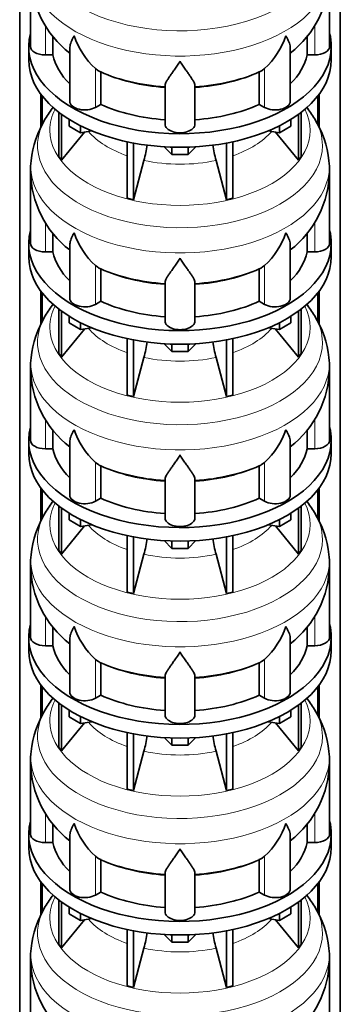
# Model space of a CAD drawing. Header units: millimetres. Extents: x 166 to 773, y -3147 to 2158.
# Tile 6 of 21: x 579 to 772, y -2659 to -2067. Entities that reach past the tile are written whole.
import ezdxf

# ---------------------------------------------------------------- set-up
doc = ezdxf.new("R2010")
doc.units = ezdxf.units.MM
doc.layers.add('LOW_134-15', color=7, linetype='Continuous')
doc.layers.add('VSI134_DIFFUSORE', color=7, linetype='Continuous')

# ---------------------------------------------------------------- blocks, each defined once
blk = doc.blocks.new('SE4')
at = {"layer": 'LOW_134-15', "color": 7, "linetype": 'Continuous', "lineweight": 35}
for p, q in [((579.14, -2879.63), (579.14, -1091.16)), ((771.99, -2879.63), (771.99, -1091.16)), ((591.89, -2111.82), (591.89, -2131.73)), ((592.64, -2112.81), (592.64, -2130.22)), ((758.49, -2112.81), (758.49, -2130.06)), ((759.24, -2111.82), (759.24, -2131.65)), ((591.89, -2230.21), (591.89, -2250.13)), ((592.64, -2231.2), (592.64, -2248.61)), ((758.49, -2231.2), (758.49, -2248.46)), ((759.24, -2230.21), (759.24, -2250.04)), ((591.89, -2348.6), (591.89, -2368.52)), ((592.64, -2349.59), (592.64, -2367)), ((758.49, -2349.59), (758.49, -2366.85)), ((759.24, -2348.6), (759.24, -2368.43)), ((591.89, -2466.99), (591.89, -2486.91)), ((592.64, -2467.98), (592.64, -2485.39)), ((758.49, -2467.98), (758.49, -2485.24)), ((759.24, -2466.99), (759.24, -2486.82)), ((591.89, -2585.39), (591.89, -2605.3)), ((592.64, -2586.38), (592.64, -2603.78)), ((758.49, -2586.38), (758.49, -2603.63)), ((759.24, -2585.39), (759.24, -2605.22))]:
    blk.add_line(p, q, dxfattribs=at)
at = {"layer": 'VSI134_DIFFUSORE', "color": 7, "linetype": 'Continuous', "lineweight": 35}
for p, q in [((585.57, -2039.95), (585.57, -2083.01)), ((765.57, -2083.01), (765.57, -2039.95)), ((599.09, -2088.2), (599.09, -2076.85)), ((752.04, -2076.78), (752.04, -2088.2)), ((584.57, -2083.01), (584.57, -2091.17)), ((766.57, -2091.17), (766.57, -2083.01)), ((594.57, -2088.2), (599.09, -2088.2)), ((609.29, -2083.91), (609.29, -2116.07)), ((741.84, -2116.07), (741.84, -2083.93)), ((752.04, -2088.2), (756.57, -2088.2)), ((626.08, -2097.45), (624.65, -2096.4)), ((627.86, -2117.9), (627.86, -2098.42)), ((723.28, -2098.42), (723.28, -2117.9)), ((726.48, -2096.4), (725.06, -2097.45)), ((666.57, -2129.77), (666.57, -2106.42)), ((684.57, -2129.77), (684.57, -2106.42)), ((624.65, -2119.75), (627.86, -2117.9)), ((723.28, -2117.9), (726.48, -2119.75)), ((602.74, -2122.67), (602.74, -2149.35)), ((604.27, -2123.82), (604.27, -2151.48)), ((746.86, -2123.82), (746.86, -2151.48)), ((748.39, -2122.67), (748.39, -2149.35)), ((608.81, -2130.93), (608.81, -2126.88)), ((615.75, -2134.94), (608.81, -2130.93)), ((615.75, -2134.94), (615.75, -2130.76)), ((735.38, -2134.94), (735.38, -2130.76)), ((742.32, -2130.93), (735.38, -2134.94)), ((742.32, -2130.93), (742.32, -2126.88)), ((604.27, -2151.48), (618.13, -2134.57)), ((622.57, -2133.88), (615.75, -2134.94)), ((735.38, -2134.94), (728.56, -2133.88)), ((733, -2134.57), (746.86, -2151.48)), ((643.87, -2140.42), (643.87, -2174.35)), ((647.56, -2141.16), (647.56, -2175.23)), ((703.57, -2141.16), (703.57, -2175.23)), ((707.26, -2140.42), (707.26, -2174.35)), ((670.66, -2148.07), (666.01, -2143.42)), ((670.66, -2148.07), (670.66, -2143.63)), ((680.47, -2148.07), (670.66, -2148.07)), ((685.12, -2143.42), (680.47, -2148.07)), ((680.47, -2148.07), (680.47, -2143.63)), ((602.74, -2149.35), (604.27, -2151.48)), ((647.56, -2175.23), (653.84, -2151.61)), ((697.29, -2151.61), (703.57, -2175.23)), ((746.86, -2151.48), (748.39, -2149.35)), ((585.57, -2158.34), (585.57, -2201.4)), ((765.57, -2201.4), (765.57, -2158.34)), ((643.87, -2174.35), (647.56, -2175.23)), ((703.57, -2175.23), (707.26, -2174.35)), ((599.09, -2206.59), (599.09, -2195.24)), ((752.04, -2195.17), (752.04, -2206.59)), ((584.57, -2201.4), (584.57, -2209.56)), ((766.57, -2209.56), (766.57, -2201.4)), ((594.57, -2206.59), (599.09, -2206.59)), ((609.29, -2202.3), (609.29, -2234.47)), ((741.84, -2234.47), (741.84, -2202.33)), ((752.04, -2206.59), (756.57, -2206.59)), ((626.08, -2215.84), (624.65, -2214.79)), ((627.86, -2236.29), (627.86, -2216.81)), ((723.28, -2216.81), (723.28, -2236.29)), ((726.48, -2214.79), (725.06, -2215.84)), ((666.57, -2248.16), (666.57, -2224.82)), ((684.57, -2248.16), (684.57, -2224.82)), ((624.65, -2238.14), (627.86, -2236.29)), ((723.28, -2236.29), (726.48, -2238.14)), ((602.74, -2241.06), (602.74, -2267.74)), ((604.27, -2242.21), (604.27, -2269.88)), ((746.86, -2242.21), (746.86, -2269.88)), ((748.39, -2241.06), (748.39, -2267.74)), ((608.81, -2249.32), (608.81, -2245.27)), ((615.75, -2253.33), (608.81, -2249.32)), ((615.75, -2253.33), (615.75, -2249.16)), ((735.38, -2253.33), (735.38, -2249.16)), ((742.32, -2249.32), (735.38, -2253.33)), ((742.32, -2249.32), (742.32, -2245.27)), ((604.27, -2269.88), (618.13, -2252.96)), ((622.57, -2252.27), (615.75, -2253.33)), ((735.38, -2253.33), (728.56, -2252.27)), ((733, -2252.96), (746.86, -2269.88)), ((643.87, -2258.81), (643.87, -2292.74)), ((647.56, -2259.55), (647.56, -2293.62)), ((703.57, -2259.55), (703.57, -2293.62)), ((707.26, -2258.81), (707.26, -2292.74)), ((670.66, -2266.46), (666.01, -2261.81)), ((670.66, -2266.46), (670.66, -2262.03)), ((680.47, -2266.46), (670.66, -2266.46)), ((685.12, -2261.81), (680.47, -2266.46)), ((680.47, -2266.46), (680.47, -2262.03)), ((602.74, -2267.74), (604.27, -2269.88)), ((647.56, -2293.62), (653.84, -2270)), ((697.29, -2270), (703.57, -2293.62)), ((746.86, -2269.88), (748.39, -2267.74)), ((585.57, -2276.73), (585.57, -2319.79)), ((765.57, -2319.79), (765.57, -2276.73)), ((643.87, -2292.74), (647.56, -2293.62)), ((703.57, -2293.62), (707.26, -2292.74)), ((599.09, -2324.99), (599.09, -2313.63)), ((752.04, -2313.56), (752.04, -2324.99)), ((584.57, -2319.79), (584.57, -2327.95)), ((766.57, -2327.95), (766.57, -2319.79)), ((594.57, -2324.99), (599.09, -2324.99)), ((609.29, -2320.69), (609.29, -2352.86)), ((741.84, -2352.86), (741.84, -2320.72)), ((752.04, -2324.99), (756.57, -2324.99)), ((626.08, -2334.24), (624.65, -2333.19)), ((627.86, -2354.68), (627.86, -2335.21)), ((723.28, -2335.21), (723.28, -2354.68)), ((726.48, -2333.19), (725.06, -2334.24)), ((666.57, -2366.56), (666.57, -2343.21)), ((684.57, -2366.56), (684.57, -2343.21)), ((624.65, -2356.53), (627.86, -2354.68)), ((723.28, -2354.68), (726.48, -2356.53)), ((602.74, -2359.46), (602.74, -2386.13)), ((604.27, -2360.6), (604.27, -2388.27)), ((746.86, -2360.6), (746.86, -2388.27)), ((748.39, -2359.46), (748.39, -2386.13)), ((608.81, -2367.71), (608.81, -2363.66)), ((615.75, -2371.72), (608.81, -2367.71)), ((615.75, -2371.72), (615.75, -2367.55)), ((735.38, -2371.72), (735.38, -2367.55)), ((742.32, -2367.71), (735.38, -2371.72)), ((742.32, -2367.71), (742.32, -2363.66)), ((604.27, -2388.27), (618.13, -2371.35)), ((622.57, -2370.67), (615.75, -2371.72)), ((735.38, -2371.72), (728.56, -2370.67)), ((733, -2371.35), (746.86, -2388.27)), ((643.87, -2377.2), (643.87, -2411.13)), ((647.56, -2377.94), (647.56, -2412.01)), ((703.57, -2377.94), (703.57, -2412.01)), ((707.26, -2377.2), (707.26, -2411.13)), ((670.66, -2384.85), (666.01, -2380.2)), ((670.66, -2384.85), (670.66, -2380.42)), ((680.47, -2384.85), (670.66, -2384.85)), ((685.12, -2380.2), (680.47, -2384.85)), ((680.47, -2384.85), (680.47, -2380.42)), ((602.74, -2386.13), (604.27, -2388.27)), ((647.56, -2412.01), (653.84, -2388.4)), ((697.29, -2388.4), (703.57, -2412.01)), ((746.86, -2388.27), (748.39, -2386.13)), ((585.57, -2395.13), (585.57, -2438.18)), ((765.57, -2438.18), (765.57, -2395.13)), ((643.87, -2411.13), (647.56, -2412.01)), ((703.57, -2412.01), (707.26, -2411.13)), ((599.09, -2443.38), (599.09, -2432.02)), ((752.04, -2431.95), (752.04, -2443.38)), ((584.57, -2438.18), (584.57, -2446.35)), ((766.57, -2446.35), (766.57, -2438.18)), ((594.57, -2443.38), (599.09, -2443.38)), ((609.29, -2439.09), (609.29, -2471.25)), ((741.84, -2471.25), (741.84, -2439.11)), ((752.04, -2443.38), (756.57, -2443.38)), ((626.08, -2452.63), (624.65, -2451.58)), ((627.86, -2473.08), (627.86, -2453.6)), ((723.28, -2453.6), (723.28, -2473.08)), ((726.48, -2451.58), (725.06, -2452.63)), ((666.57, -2484.95), (666.57, -2461.6)), ((684.57, -2484.95), (684.57, -2461.6)), ((624.65, -2474.92), (627.86, -2473.08)), ((723.28, -2473.08), (726.48, -2474.92)), ((602.74, -2477.85), (602.74, -2504.53)), ((604.27, -2478.99), (604.27, -2506.66)), ((746.86, -2478.99), (746.86, -2506.66)), ((748.39, -2477.85), (748.39, -2504.53)), ((608.81, -2486.11), (608.81, -2482.05)), ((615.75, -2490.11), (608.81, -2486.11)), ((615.75, -2490.11), (615.75, -2485.94)), ((735.38, -2490.11), (735.38, -2485.94)), ((742.32, -2486.11), (735.38, -2490.11)), ((742.32, -2486.11), (742.32, -2482.05)), ((604.27, -2506.66), (618.13, -2489.75)), ((622.57, -2489.06), (615.75, -2490.11)), ((735.38, -2490.11), (728.56, -2489.06)), ((733, -2489.75), (746.86, -2506.66)), ((643.87, -2495.6), (643.87, -2529.52)), ((647.56, -2496.34), (647.56, -2530.41)), ((703.57, -2496.34), (703.57, -2530.41)), ((707.26, -2495.6), (707.26, -2529.52)), ((670.66, -2503.25), (666.01, -2498.59)), ((670.66, -2503.25), (670.66, -2498.81)), ((680.47, -2503.25), (670.66, -2503.25)), ((685.12, -2498.59), (680.47, -2503.25)), ((680.47, -2503.25), (680.47, -2498.81)), ((602.74, -2504.53), (604.27, -2506.66)), ((647.56, -2530.41), (653.84, -2506.79)), ((697.29, -2506.79), (703.57, -2530.41)), ((746.86, -2506.66), (748.39, -2504.53)), ((585.57, -2513.52), (585.57, -2556.57)), ((765.57, -2556.57), (765.57, -2513.52)), ((643.87, -2529.52), (647.56, -2530.41)), ((703.57, -2530.41), (707.26, -2529.52)), ((599.09, -2561.77), (599.09, -2550.41)), ((752.04, -2550.35), (752.04, -2561.77)), ((584.57, -2556.57), (584.57, -2564.74)), ((766.57, -2564.74), (766.57, -2556.57)), ((594.57, -2561.77), (599.09, -2561.77)), ((609.29, -2557.48), (609.29, -2589.64)), ((741.84, -2589.64), (741.84, -2557.5)), ((752.04, -2561.77), (756.57, -2561.77)), ((626.08, -2571.02), (624.65, -2569.97)), ((627.86, -2591.47), (627.86, -2571.99)), ((723.28, -2571.99), (723.28, -2591.47)), ((726.48, -2569.97), (725.06, -2571.02)), ((666.57, -2603.34), (666.57, -2579.99)), ((684.57, -2603.34), (684.57, -2579.99)), ((624.65, -2593.32), (627.86, -2591.47)), ((723.28, -2591.47), (726.48, -2593.32)), ((602.74, -2596.24), (602.74, -2622.92)), ((604.27, -2597.39), (604.27, -2625.05)), ((746.86, -2597.39), (746.86, -2625.05)), ((748.39, -2596.24), (748.39, -2622.92)), ((608.81, -2604.5), (608.81, -2600.44)), ((615.75, -2608.51), (608.81, -2604.5)), ((615.75, -2608.51), (615.75, -2604.33)), ((735.38, -2608.51), (735.38, -2604.33)), ((742.32, -2604.5), (735.38, -2608.51)), ((742.32, -2604.5), (742.32, -2600.44)), ((604.27, -2625.05), (618.13, -2608.14)), ((622.57, -2607.45), (615.75, -2608.51)), ((735.38, -2608.51), (728.56, -2607.45)), ((733, -2608.14), (746.86, -2625.05)), ((643.87, -2613.99), (643.87, -2647.92)), ((647.56, -2614.73), (647.56, -2648.8)), ((703.57, -2614.73), (703.57, -2648.8)), ((707.26, -2613.99), (707.26, -2647.92)), ((670.66, -2621.64), (666.01, -2616.99)), ((670.66, -2621.64), (670.66, -2617.2)), ((680.47, -2621.64), (670.66, -2621.64)), ((685.12, -2616.99), (680.47, -2621.64)), ((680.47, -2621.64), (680.47, -2617.2)), ((602.74, -2622.92), (604.27, -2625.05)), ((647.56, -2648.8), (653.84, -2625.18)), ((697.29, -2625.18), (703.57, -2648.8)), ((746.86, -2625.05), (748.39, -2622.92)), ((585.57, -2631.91), (585.57, -2674.97)), ((765.57, -2674.97), (765.57, -2631.91)), ((643.87, -2647.92), (647.56, -2648.8)), ((703.57, -2648.8), (707.26, -2647.92))]:
    blk.add_line(p, q, dxfattribs=at)
at = {"layer": 'VSI134_DIFFUSORE', "color": 4, "linetype": 'Continuous', "lineweight": 9}
for p, q in [((594.57, -2088.2), (594.57, -2070.48)), ((756.57, -2088.2), (756.57, -2070.48)), ((624.65, -2119.75), (624.65, -2096.4)), ((726.48, -2119.75), (726.48, -2096.4)), ((594.57, -2206.59), (594.57, -2188.87)), ((756.57, -2206.59), (756.57, -2188.87)), ((624.65, -2238.14), (624.65, -2214.79)), ((726.48, -2238.14), (726.48, -2214.79)), ((594.57, -2324.99), (594.57, -2307.27)), ((756.57, -2324.99), (756.57, -2307.27)), ((624.65, -2356.53), (624.65, -2333.19)), ((726.48, -2356.53), (726.48, -2333.19)), ((594.57, -2443.38), (594.57, -2425.66)), ((756.57, -2443.38), (756.57, -2425.66)), ((624.65, -2474.92), (624.65, -2451.58)), ((726.48, -2474.92), (726.48, -2451.58)), ((594.57, -2561.77), (594.57, -2544.05)), ((756.57, -2561.77), (756.57, -2544.05)), ((624.65, -2593.32), (624.65, -2569.97)), ((726.48, -2593.32), (726.48, -2569.97))]:
    blk.add_line(p, q, dxfattribs=at)
at = {"layer": 'VSI134_DIFFUSORE', "color": 7, "linetype": 'Continuous', "lineweight": 35}
for centre, radius, start, end in [((646.48, -2038.96), 60.84, 180.96086, 232.23341), ((704.44, -2038.85), 61.06, 307.8621, 358.95894), ((657.15, -2061.44), 47.73, 198.63732, 227.08568), ((693.98, -2061.44), 47.73, 312.91434, 341.36277), ((633.99, -2085.06), 14.7, 237.45087, 245.35655), ((717.15, -2085.06), 14.7, 294.64345, 302.54913), ((653.81, -2161.77), 68.89, 142.12973, 149.35978), ((698.92, -2160.2), 66.66, 30.40923, 37.70926), ((646.89, -2158.33), 61.19, 148.8332, 173.92573), ((703.62, -2158.9), 61.97, 6.58832, 31.53549), ((564, -2127.3), 93.08, 344.85704, 350.79062), ((785.82, -2127.51), 91.75, 189.21911, 195.23149), ((613.7, -2156.83), 28.09, 169.7905, 183.15129), ((726.45, -2157.21), 39.05, 358.32399, 7.9704), ((646.48, -2157.35), 60.84, 180.96086, 232.23341), ((704.44, -2157.24), 61.06, 307.8621, 358.95894), ((657.15, -2179.84), 47.73, 198.63732, 227.08568), ((693.98, -2179.84), 47.73, 312.91434, 341.36277), ((633.99, -2203.45), 14.7, 237.45087, 245.35655), ((717.15, -2203.45), 14.7, 294.64345, 302.54913), ((653.81, -2280.16), 68.89, 142.12973, 149.35978), ((698.92, -2278.59), 66.66, 30.40923, 37.68445), ((646.89, -2276.72), 61.19, 148.8332, 173.92573), ((703.62, -2277.29), 61.97, 6.58832, 31.53549), ((564, -2245.69), 93.08, 344.85704, 350.79062), ((785.82, -2245.9), 91.75, 189.21911, 195.23149), ((613.7, -2275.22), 28.09, 169.7905, 183.15129), ((726.45, -2275.6), 39.05, 358.32399, 7.9704), ((646.48, -2275.74), 60.84, 180.96086, 232.23341), ((704.44, -2275.63), 61.06, 307.8621, 358.95894), ((657.15, -2298.23), 47.73, 198.63732, 227.08568), ((693.98, -2298.23), 47.73, 312.91434, 341.36277), ((633.99, -2321.84), 14.7, 237.45087, 245.35655), ((717.15, -2321.84), 14.7, 294.64345, 302.54913), ((653.81, -2398.55), 68.89, 142.12973, 149.35978), ((698.92, -2396.98), 66.66, 30.40923, 37.68445), ((646.89, -2395.12), 61.19, 148.8332, 173.92573), ((703.62, -2395.68), 61.97, 6.58832, 31.53549), ((564, -2364.08), 93.08, 344.85704, 350.79062), ((785.82, -2364.29), 91.75, 189.21911, 195.23149), ((613.7, -2393.61), 28.09, 169.7905, 183.15129), ((726.45, -2393.99), 39.05, 358.32399, 7.9704), ((646.48, -2394.13), 60.84, 180.96086, 232.23341), ((704.44, -2394.03), 61.06, 307.8621, 358.95894), ((657.15, -2416.62), 47.73, 198.63732, 227.08568), ((693.98, -2416.62), 47.73, 312.91434, 341.36277), ((633.99, -2440.24), 14.7, 237.45087, 245.35655), ((717.15, -2440.24), 14.7, 294.64345, 302.54913), ((653.81, -2516.94), 68.89, 142.12973, 149.35978), ((698.92, -2515.37), 66.66, 30.40923, 37.68445), ((646.89, -2513.51), 61.19, 148.8332, 173.92573), ((703.62, -2514.07), 61.97, 6.58832, 31.53549), ((564, -2482.47), 93.08, 344.85704, 350.79062), ((785.82, -2482.68), 91.75, 189.21911, 195.23149), ((613.7, -2512), 28.09, 169.7905, 183.15129), ((726.45, -2512.38), 39.05, 358.32399, 7.9704), ((646.48, -2512.52), 60.84, 180.96086, 232.23341), ((704.44, -2512.42), 61.06, 307.8621, 358.95894), ((657.15, -2535.01), 47.73, 198.63732, 227.08568), ((693.98, -2535.01), 47.73, 312.91434, 341.36277), ((633.99, -2558.63), 14.7, 237.45087, 245.35655), ((717.15, -2558.63), 14.7, 294.64345, 302.54913), ((653.81, -2635.33), 68.89, 142.12973, 149.35978), ((698.92, -2633.77), 66.66, 30.40923, 37.68445), ((646.89, -2631.9), 61.19, 148.8332, 173.92573), ((703.62, -2632.46), 61.97, 6.58832, 31.53549), ((564, -2600.87), 93.08, 344.85704, 350.79062), ((785.82, -2601.07), 91.75, 189.21911, 195.23149), ((613.7, -2630.39), 28.09, 169.7905, 183.15129), ((726.45, -2630.78), 39.05, 358.32399, 7.9704), ((646.48, -2630.92), 60.84, 180.96086, 232.23341), ((704.44, -2630.81), 61.06, 307.8621, 358.95894)]:
    blk.add_arc(centre, radius, start, end, dxfattribs=at)
at = {"layer": 'VSI134_DIFFUSORE', "color": 4, "linetype": 'Continuous', "lineweight": 9}
for centre, major_axis, start_param, end_param in [((675.57, -2024.23), (85.67, 0), 2.813416, 6.283185), ((675.57, -2036.99), (-89.83, 0), 0, 3.209745), ((675.57, -2061.53), (-79.5, 0), 0.898849, 1.457346), ((675.57, -2061.53), (79.5, 0), 4.82584, 5.384336), ((675.57, -2133.43), (-78.3, 0), 0, 3.425204), ((675.57, -2133.43), (-78.3, 0), 5.999574, 6.283185), ((675.57, -2142.62), (85.67, 0), 2.813416, 6.283185), ((675.57, -2142.62), (85.67, 0), 0, 0.331126), ((675.57, -2118.31), (-61.63, 0), 0.463231, 1.030574), ((675.57, -2118.31), (61.63, 0), 5.252612, 5.819954), ((675.57, -2155.38), (-89.83, 0), 0, 3.209745), ((675.57, -2155.38), (-89.83, 0), 6.215538, 6.283185), ((675.57, -2118.31), (-61.63, 0), 1.210556, 1.931037), ((675.57, -2179.92), (-79.5, 0), 0.898849, 1.457346), ((675.57, -2179.92), (79.5, 0), 4.82584, 5.384336), ((675.57, -2251.82), (-78.3, 0), 0, 3.425204), ((675.57, -2251.82), (-78.3, 0), 5.999574, 6.283185), ((675.57, -2261.02), (85.67, 0), 2.813416, 6.283185), ((675.57, -2261.02), (85.67, 0), 0, 0.331126), ((675.57, -2236.71), (-61.63, 0), 0.463231, 1.030574), ((675.57, -2236.71), (61.63, 0), 5.252612, 5.819954), ((675.57, -2273.77), (-89.83, 0), 0, 3.209745), ((675.57, -2273.77), (-89.83, 0), 6.215538, 6.283185), ((675.57, -2236.71), (-61.63, 0), 1.210556, 1.931037), ((675.57, -2298.32), (-79.5, 0), 0.898849, 1.457346), ((675.57, -2298.32), (79.5, 0), 4.82584, 5.384336), ((675.57, -2370.22), (-78.3, 0), 0, 3.425204), ((675.57, -2370.22), (-78.3, 0), 5.999574, 6.283185), ((675.57, -2379.41), (85.67, 0), 2.813416, 6.283185), ((675.57, -2379.41), (85.67, 0), 0, 0.331126), ((675.57, -2355.1), (-61.63, 0), 0.463231, 1.030574), ((675.57, -2355.1), (61.63, 0), 5.252612, 5.819954), ((675.57, -2392.16), (-89.83, 0), 0, 3.209745), ((675.57, -2392.16), (-89.83, 0), 6.215538, 6.283185), ((675.57, -2355.1), (-61.63, 0), 1.210556, 1.931037), ((675.57, -2416.71), (-79.5, 0), 0.898849, 1.457346), ((675.57, -2416.71), (79.5, 0), 4.82584, 5.384336), ((675.57, -2488.61), (-78.3, 0), 0, 3.425204), ((675.57, -2488.61), (-78.3, 0), 5.999574, 6.283185), ((675.57, -2497.8), (85.67, 0), 2.813416, 6.283185), ((675.57, -2497.8), (85.67, 0), 0, 0.331126), ((675.57, -2473.49), (-61.63, 0), 0.463231, 1.030574), ((675.57, -2473.49), (61.63, 0), 5.252612, 5.819954), ((675.57, -2510.56), (-89.83, 0), 0, 3.209745), ((675.57, -2510.56), (-89.83, 0), 6.215538, 6.283185), ((675.57, -2473.49), (-61.63, 0), 1.210556, 1.931037), ((675.57, -2535.1), (-79.5, 0), 0.898849, 1.457346), ((675.57, -2535.1), (79.5, 0), 4.82584, 5.384336), ((675.57, -2607), (-78.3, 0), 0, 3.425204), ((675.57, -2607), (-78.3, 0), 5.999574, 6.283185), ((675.57, -2616.19), (85.67, 0), 2.813416, 6.283185), ((675.57, -2616.19), (85.67, 0), 0, 0.331126), ((675.57, -2591.88), (-61.63, 0), 0.463231, 1.030574), ((675.57, -2591.88), (61.63, 0), 5.252612, 5.819954), ((675.57, -2628.95), (-89.83, 0), 0, 3.209745), ((675.57, -2628.95), (-89.83, 0), 6.215538, 6.283185), ((675.57, -2591.88), (-61.63, 0), 1.210556, 1.931037)]:
    blk.add_ellipse(centre, major_axis=major_axis, ratio=0.57735, start_param=start_param, end_param=end_param, dxfattribs=at)
at = {"layer": 'VSI134_DIFFUSORE', "color": 7, "linetype": 'Continuous', "lineweight": 35}
for centre, major_axis, start_param, end_param in [((675.57, -2083.01), (91, 0), 2.993207, 6.283185), ((675.57, -2083.01), (91, 0), 0, 0.148386), ((594.57, -2083.01), (9, 0), 3.141593, 4.712389), ((756.57, -2083.01), (-9, 0), 1.570796, 3.141593), ((675.57, -2083.01), (-77, 0), 0.117151, 0.534109), ((675.57, -2083.01), (77, 0), 5.749077, 6.166034), ((675.57, -2091.17), (-91, 0), 0, 3.141593), ((675.57, -2063.53), (-77, 0), 0.902549, 1.453645), ((675.57, -2063.53), (77, 0), 4.82954, 5.380636), ((618.29, -2116.07), (9, 0), 3.141593, 5.497787), ((675.57, -2083.01), (-77, 0), 0.902549, 1.453645), ((675.57, -2083.01), (77, 0), 4.82954, 5.380636), ((732.84, -2116.07), (-9, 0), 0.785398, 3.141593), ((675.57, -2129.77), (-9, 0), 0, 3.141593), ((675.57, -2201.4), (91, 0), 2.993207, 6.283185), ((675.57, -2201.4), (91, 0), 0, 0.148386), ((594.57, -2201.4), (9, 0), 3.141593, 4.712389), ((756.57, -2201.4), (-9, 0), 1.570796, 3.141593), ((675.57, -2201.4), (-77, 0), 0.117151, 0.534109), ((675.57, -2201.4), (77, 0), 5.749077, 6.166034), ((675.57, -2209.56), (-91, 0), 0, 3.141593), ((675.57, -2181.92), (-77, 0), 0.902549, 1.453645), ((675.57, -2181.92), (77, 0), 4.82954, 5.380636), ((618.29, -2234.47), (9, 0), 3.141593, 5.497787), ((675.57, -2201.4), (-77, 0), 0.902549, 1.453645), ((675.57, -2201.4), (77, 0), 4.82954, 5.380636), ((732.84, -2234.47), (-9, 0), 0.785398, 3.141593), ((675.57, -2248.16), (-9, 0), 0, 3.141593), ((675.57, -2319.79), (91, 0), 2.993207, 6.283185), ((675.57, -2319.79), (91, 0), 0, 0.148386), ((594.57, -2319.79), (9, 0), 3.141593, 4.712389), ((756.57, -2319.79), (-9, 0), 1.570796, 3.141593), ((675.57, -2319.79), (-77, 0), 0.117151, 0.534109), ((675.57, -2319.79), (77, 0), 5.749077, 6.166034), ((675.57, -2327.95), (-91, 0), 0, 3.141593), ((675.57, -2300.31), (-77, 0), 0.902549, 1.453645), ((675.57, -2300.31), (77, 0), 4.82954, 5.380636), ((618.29, -2352.86), (9, 0), 3.141593, 5.497787), ((675.57, -2319.79), (-77, 0), 0.902549, 1.453645), ((675.57, -2319.79), (77, 0), 4.82954, 5.380636), ((732.84, -2352.86), (-9, 0), 0.785398, 3.141593), ((675.57, -2366.56), (-9, 0), 0, 3.141593), ((675.57, -2438.18), (91, 0), 2.993207, 6.283185), ((675.57, -2438.18), (91, 0), 0, 0.148386), ((594.57, -2438.18), (9, 0), 3.141593, 4.712389), ((756.57, -2438.18), (-9, 0), 1.570796, 3.141593), ((675.57, -2438.18), (-77, 0), 0.117151, 0.534109), ((675.57, -2438.18), (77, 0), 5.749077, 6.166034), ((675.57, -2446.35), (-91, 0), 0, 3.141593), ((675.57, -2418.7), (-77, 0), 0.902549, 1.453645), ((675.57, -2418.7), (77, 0), 4.82954, 5.380636), ((618.29, -2471.25), (9, 0), 3.141593, 5.497787), ((675.57, -2438.18), (-77, 0), 0.902549, 1.453645), ((675.57, -2438.18), (77, 0), 4.82954, 5.380636), ((732.84, -2471.25), (-9, 0), 0.785398, 3.141593), ((675.57, -2484.95), (-9, 0), 0, 3.141593), ((675.57, -2556.57), (91, 0), 2.993207, 6.283185), ((675.57, -2556.57), (91, 0), 0, 0.148386), ((594.57, -2556.57), (9, 0), 3.141593, 4.712389), ((756.57, -2556.57), (-9, 0), 1.570796, 3.141593), ((675.57, -2556.57), (-77, 0), 0.117151, 0.534109), ((675.57, -2556.57), (77, 0), 5.749077, 6.166034), ((675.57, -2564.74), (-91, 0), 0, 3.141593), ((675.57, -2537.1), (-77, 0), 0.902549, 1.453645), ((675.57, -2537.1), (77, 0), 4.82954, 5.380636), ((618.29, -2589.64), (9, 0), 3.141593, 5.497787), ((675.57, -2556.57), (-77, 0), 0.902549, 1.453645), ((675.57, -2556.57), (77, 0), 4.82954, 5.380636), ((732.84, -2589.64), (-9, 0), 0.785398, 3.141593), ((675.57, -2603.34), (-9, 0), 0, 3.141593)]:
    blk.add_ellipse(centre, major_axis=major_axis, ratio=0.57735, start_param=start_param, end_param=end_param, dxfattribs=at)
for points, knots in [([(609.29, -2083.93), (609.29, -2083.77), (609.3, -2083.61), (609.38, -2082.43), (609.67, -2081.38), (610.34, -2079.71), (610.6, -2079.13), (611.06, -2078.24), (611.22, -2077.94), (611.47, -2077.48), (611.6, -2077.25), (611.74, -2077.01), (611.83, -2076.86), (611.88, -2076.78), (611.93, -2076.7)], [0.4600931, 0.4600931, 0.4600931, 0.4600931, 0.5, 0.5, 0.75, 0.75, 0.875, 0.875, 0.9375, 0.9375, 0.96875, 0.984375, 0.984375, 1, 1, 1, 1]), ([(741.84, -2083.95), (741.84, -2083.79), (741.84, -2083.63), (741.79, -2082.97), (741.7, -2082.46), (741.43, -2081.4), (741.25, -2080.85), (740.8, -2079.72), (740.53, -2079.14), (740.08, -2078.25), (739.92, -2077.95), (739.66, -2077.48), (739.57, -2077.33), (739.39, -2077.01), (739.3, -2076.86), (739.21, -2076.7)], [0.4604904, 0.4604904, 0.4604904, 0.4604904, 0.5, 0.5, 0.625, 0.625, 0.75, 0.75, 0.875, 0.875, 0.9375, 0.9375, 0.96875, 0.96875, 1, 1, 1, 1]), ([(675.57, -2091.92), (675.43, -2092.13), (675.3, -2092.34), (675.03, -2092.76), (674.9, -2092.97), (674.5, -2093.59), (674.24, -2093.99), (673.45, -2095.18), (672.94, -2095.95), (671.92, -2097.43), (671.43, -2098.14), (670.48, -2099.49), (670.03, -2100.13), (669.18, -2101.35), (668.79, -2101.93), (668.25, -2102.75), (668.08, -2103.02), (667.75, -2103.54), (667.6, -2103.79), (667.19, -2104.51), (666.97, -2104.94), (666.66, -2105.74), (666.57, -2106.1), (666.57, -2106.42)], [0, 0, 0, 0, 0.03125, 0.03125, 0.0625, 0.0625, 0.125, 0.125, 0.25, 0.25, 0.375, 0.375, 0.5, 0.5, 0.625, 0.625, 0.6875, 0.6875, 0.75, 0.75, 0.875, 0.875, 1, 1, 1, 1]), ([(684.57, -2106.42), (684.57, -2106.1), (684.48, -2105.74), (684.16, -2104.95), (683.94, -2104.51), (683.53, -2103.79), (683.38, -2103.54), (683.06, -2103.02), (682.89, -2102.76), (682.35, -2101.94), (681.95, -2101.36), (681.1, -2100.14), (680.65, -2099.49), (679.71, -2098.14), (679.21, -2097.43), (678.2, -2095.95), (677.68, -2095.19), (676.89, -2093.99), (676.63, -2093.59), (676.23, -2092.97), (676.1, -2092.76), (675.83, -2092.34), (675.7, -2092.13), (675.57, -2091.92)], [0, 0, 0, 0, 0.125, 0.125, 0.25, 0.25, 0.3125, 0.3125, 0.375, 0.375, 0.5, 0.5, 0.625, 0.625, 0.75, 0.75, 0.875, 0.875, 0.9375, 0.9375, 0.96875, 0.96875, 1, 1, 1, 1]), ([(609.29, -2202.32), (609.29, -2202.16), (609.3, -2202), (609.38, -2200.83), (609.67, -2199.77), (610.34, -2198.1), (610.6, -2197.53), (611.06, -2196.64), (611.22, -2196.33), (611.47, -2195.87), (611.6, -2195.64), (611.74, -2195.41), (611.83, -2195.25), (611.88, -2195.17), (611.93, -2195.09)], [0.4600931, 0.4600931, 0.4600931, 0.4600931, 0.5, 0.5, 0.75, 0.75, 0.875, 0.875, 0.9375, 0.9375, 0.96875, 0.984375, 0.984375, 1, 1, 1, 1]), ([(741.84, -2202.34), (741.84, -2202.18), (741.84, -2202.03), (741.79, -2201.37), (741.7, -2200.85), (741.43, -2199.79), (741.25, -2199.24), (740.8, -2198.11), (740.53, -2197.54), (740.08, -2196.64), (739.92, -2196.34), (739.66, -2195.88), (739.57, -2195.72), (739.39, -2195.41), (739.3, -2195.25), (739.21, -2195.09)], [0.4604904, 0.4604904, 0.4604904, 0.4604904, 0.5, 0.5, 0.625, 0.625, 0.75, 0.75, 0.875, 0.875, 0.9375, 0.9375, 0.96875, 0.96875, 1, 1, 1, 1]), ([(675.57, -2210.31), (675.43, -2210.52), (675.3, -2210.73), (675.03, -2211.15), (674.9, -2211.36), (674.5, -2211.98), (674.24, -2212.38), (673.45, -2213.57), (672.94, -2214.34), (671.92, -2215.82), (671.43, -2216.53), (670.48, -2217.88), (670.03, -2218.53), (669.18, -2219.75), (668.79, -2220.33), (668.25, -2221.15), (668.08, -2221.41), (667.75, -2221.93), (667.6, -2222.18), (667.19, -2222.9), (666.97, -2223.34), (666.66, -2224.14), (666.57, -2224.5), (666.57, -2224.82)], [0, 0, 0, 0, 0.03125, 0.03125, 0.0625, 0.0625, 0.125, 0.125, 0.25, 0.25, 0.375, 0.375, 0.5, 0.5, 0.625, 0.625, 0.6875, 0.6875, 0.75, 0.75, 0.875, 0.875, 1, 1, 1, 1]), ([(684.57, -2224.82), (684.57, -2224.5), (684.48, -2224.14), (684.16, -2223.34), (683.94, -2222.9), (683.53, -2222.18), (683.38, -2221.93), (683.06, -2221.41), (682.89, -2221.15), (682.35, -2220.33), (681.95, -2219.75), (681.1, -2218.53), (680.65, -2217.89), (679.71, -2216.53), (679.21, -2215.82), (678.2, -2214.34), (677.68, -2213.58), (676.89, -2212.39), (676.63, -2211.98), (676.23, -2211.36), (676.1, -2211.15), (675.83, -2210.73), (675.7, -2210.52), (675.57, -2210.31)], [0, 0, 0, 0, 0.125, 0.125, 0.25, 0.25, 0.3125, 0.3125, 0.375, 0.375, 0.5, 0.5, 0.625, 0.625, 0.75, 0.75, 0.875, 0.875, 0.9375, 0.9375, 0.96875, 0.96875, 1, 1, 1, 1]), ([(609.29, -2320.72), (609.29, -2320.56), (609.3, -2320.4), (609.38, -2319.22), (609.67, -2318.17), (610.34, -2316.49), (610.6, -2315.92), (611.06, -2315.03), (611.22, -2314.73), (611.47, -2314.27), (611.6, -2314.03), (611.74, -2313.8), (611.83, -2313.64), (611.88, -2313.56), (611.93, -2313.48)], [0.4600931, 0.4600931, 0.4600931, 0.4600931, 0.5, 0.5, 0.75, 0.75, 0.875, 0.875, 0.9375, 0.9375, 0.96875, 0.984375, 0.984375, 1, 1, 1, 1]), ([(741.84, -2320.73), (741.84, -2320.57), (741.84, -2320.42), (741.79, -2319.76), (741.7, -2319.24), (741.43, -2318.18), (741.25, -2317.63), (740.8, -2316.51), (740.53, -2315.93), (740.08, -2315.03), (739.92, -2314.73), (739.66, -2314.27), (739.57, -2314.11), (739.39, -2313.8), (739.3, -2313.64), (739.21, -2313.48)], [0.4604904, 0.4604904, 0.4604904, 0.4604904, 0.5, 0.5, 0.625, 0.625, 0.75, 0.75, 0.875, 0.875, 0.9375, 0.9375, 0.96875, 0.96875, 1, 1, 1, 1]), ([(675.57, -2328.7), (675.43, -2328.91), (675.3, -2329.13), (675.03, -2329.55), (674.9, -2329.75), (674.5, -2330.37), (674.24, -2330.77), (673.45, -2331.97), (672.94, -2332.73), (671.92, -2334.21), (671.43, -2334.92), (670.48, -2336.27), (670.03, -2336.92), (669.18, -2338.14), (668.79, -2338.72), (668.25, -2339.54), (668.08, -2339.8), (667.75, -2340.32), (667.6, -2340.57), (667.19, -2341.29), (666.97, -2341.73), (666.66, -2342.53), (666.57, -2342.89), (666.57, -2343.21)], [0, 0, 0, 0, 0.03125, 0.03125, 0.0625, 0.0625, 0.125, 0.125, 0.25, 0.25, 0.375, 0.375, 0.5, 0.5, 0.625, 0.625, 0.6875, 0.6875, 0.75, 0.75, 0.875, 0.875, 1, 1, 1, 1]), ([(684.57, -2343.21), (684.57, -2342.89), (684.48, -2342.53), (684.16, -2341.73), (683.94, -2341.29), (683.53, -2340.57), (683.38, -2340.32), (683.06, -2339.81), (682.89, -2339.54), (682.35, -2338.72), (681.95, -2338.14), (681.1, -2336.92), (680.65, -2336.28), (679.71, -2334.93), (679.21, -2334.21), (678.2, -2332.74), (677.68, -2331.97), (676.89, -2330.78), (676.63, -2330.37), (676.23, -2329.75), (676.1, -2329.55), (675.83, -2329.13), (675.7, -2328.91), (675.57, -2328.7)], [0, 0, 0, 0, 0.125, 0.125, 0.25, 0.25, 0.3125, 0.3125, 0.375, 0.375, 0.5, 0.5, 0.625, 0.625, 0.75, 0.75, 0.875, 0.875, 0.9375, 0.9375, 0.96875, 0.96875, 1, 1, 1, 1]), ([(609.29, -2439.11), (609.29, -2438.95), (609.3, -2438.79), (609.38, -2437.61), (609.67, -2436.56), (610.34, -2434.88), (610.6, -2434.31), (611.06, -2433.42), (611.22, -2433.12), (611.47, -2432.66), (611.6, -2432.43), (611.74, -2432.19), (611.83, -2432.03), (611.88, -2431.95), (611.93, -2431.87)], [0.4600931, 0.4600931, 0.4600931, 0.4600931, 0.5, 0.5, 0.75, 0.75, 0.875, 0.875, 0.9375, 0.9375, 0.96875, 0.984375, 0.984375, 1, 1, 1, 1]), ([(741.84, -2439.12), (741.84, -2438.97), (741.84, -2438.81), (741.79, -2438.15), (741.7, -2437.64), (741.43, -2436.57), (741.25, -2436.03), (740.8, -2434.9), (740.53, -2434.32), (740.08, -2433.42), (739.92, -2433.12), (739.66, -2432.66), (739.57, -2432.5), (739.39, -2432.19), (739.3, -2432.03), (739.21, -2431.87)], [0.4604904, 0.4604904, 0.4604904, 0.4604904, 0.5, 0.5, 0.625, 0.625, 0.75, 0.75, 0.875, 0.875, 0.9375, 0.9375, 0.96875, 0.96875, 1, 1, 1, 1]), ([(675.57, -2447.09), (675.43, -2447.31), (675.3, -2447.52), (675.03, -2447.94), (674.9, -2448.14), (674.5, -2448.76), (674.24, -2449.17), (673.45, -2450.36), (672.94, -2451.12), (671.92, -2452.6), (671.43, -2453.31), (670.48, -2454.67), (670.03, -2455.31), (669.18, -2456.53), (668.79, -2457.11), (668.25, -2457.93), (668.08, -2458.2), (667.75, -2458.71), (667.6, -2458.96), (667.19, -2459.68), (666.97, -2460.12), (666.66, -2460.92), (666.57, -2461.28), (666.57, -2461.6)], [0, 0, 0, 0, 0.03125, 0.03125, 0.0625, 0.0625, 0.125, 0.125, 0.25, 0.25, 0.375, 0.375, 0.5, 0.5, 0.625, 0.625, 0.6875, 0.6875, 0.75, 0.75, 0.875, 0.875, 1, 1, 1, 1]), ([(684.57, -2461.6), (684.57, -2461.28), (684.48, -2460.92), (684.16, -2460.12), (683.94, -2459.68), (683.53, -2458.96), (683.38, -2458.71), (683.06, -2458.2), (682.89, -2457.93), (682.35, -2457.11), (681.95, -2456.53), (681.1, -2455.31), (680.65, -2454.67), (679.71, -2453.32), (679.21, -2452.61), (678.2, -2451.13), (677.68, -2450.36), (676.89, -2449.17), (676.63, -2448.76), (676.23, -2448.15), (676.1, -2447.94), (675.83, -2447.52), (675.7, -2447.3), (675.57, -2447.09)], [0, 0, 0, 0, 0.125, 0.125, 0.25, 0.25, 0.3125, 0.3125, 0.375, 0.375, 0.5, 0.5, 0.625, 0.625, 0.75, 0.75, 0.875, 0.875, 0.9375, 0.9375, 0.96875, 0.96875, 1, 1, 1, 1]), ([(609.29, -2557.5), (609.29, -2557.34), (609.3, -2557.18), (609.38, -2556), (609.67, -2554.95), (610.34, -2553.28), (610.6, -2552.7), (611.06, -2551.81), (611.22, -2551.51), (611.47, -2551.05), (611.6, -2550.82), (611.74, -2550.58), (611.83, -2550.42), (611.88, -2550.34), (611.93, -2550.27)], [0.4600931, 0.4600931, 0.4600931, 0.4600931, 0.5, 0.5, 0.75, 0.75, 0.875, 0.875, 0.9375, 0.9375, 0.96875, 0.984375, 0.984375, 1, 1, 1, 1]), ([(741.84, -2557.51), (741.84, -2557.36), (741.84, -2557.2), (741.79, -2556.54), (741.7, -2556.03), (741.43, -2554.97), (741.25, -2554.42), (740.8, -2553.29), (740.53, -2552.71), (740.08, -2551.82), (739.92, -2551.51), (739.66, -2551.05), (739.57, -2550.9), (739.39, -2550.58), (739.3, -2550.42), (739.21, -2550.27)], [0.4604904, 0.4604904, 0.4604904, 0.4604904, 0.5, 0.5, 0.625, 0.625, 0.75, 0.75, 0.875, 0.875, 0.9375, 0.9375, 0.96875, 0.96875, 1, 1, 1, 1]), ([(675.57, -2565.49), (675.43, -2565.7), (675.3, -2565.91), (675.03, -2566.33), (674.9, -2566.54), (674.5, -2567.15), (674.24, -2567.56), (673.45, -2568.75), (672.94, -2569.52), (671.92, -2570.99), (671.43, -2571.71), (670.48, -2573.06), (670.03, -2573.7), (669.18, -2574.92), (668.79, -2575.5), (668.25, -2576.32), (668.08, -2576.59), (667.75, -2577.1), (667.6, -2577.35), (667.19, -2578.07), (666.97, -2578.51), (666.66, -2579.31), (666.57, -2579.67), (666.57, -2579.99)], [0, 0, 0, 0, 0.03125, 0.03125, 0.0625, 0.0625, 0.125, 0.125, 0.25, 0.25, 0.375, 0.375, 0.5, 0.5, 0.625, 0.625, 0.6875, 0.6875, 0.75, 0.75, 0.875, 0.875, 1, 1, 1, 1]), ([(684.57, -2579.99), (684.57, -2579.67), (684.48, -2579.31), (684.16, -2578.51), (683.94, -2578.07), (683.53, -2577.35), (683.38, -2577.1), (683.06, -2576.59), (682.89, -2576.32), (682.35, -2575.5), (681.95, -2574.92), (681.1, -2573.7), (680.65, -2573.06), (679.71, -2571.71), (679.21, -2571), (678.2, -2569.52), (677.68, -2568.75), (676.89, -2567.56), (676.63, -2567.16), (676.23, -2566.54), (676.1, -2566.33), (675.83, -2565.91), (675.7, -2565.7), (675.57, -2565.49)], [0, 0, 0, 0, 0.125, 0.125, 0.25, 0.25, 0.3125, 0.3125, 0.375, 0.375, 0.5, 0.5, 0.625, 0.625, 0.75, 0.75, 0.875, 0.875, 0.9375, 0.9375, 0.96875, 0.96875, 1, 1, 1, 1])]:
    blk.add_open_spline(points, degree=3, knots=knots, dxfattribs=at)

msp = doc.modelspace()

# ---------------------------------------------------------------- block references
msp.add_blockref('SE4', (0, 0))

doc.saveas('drawing.dxf')
